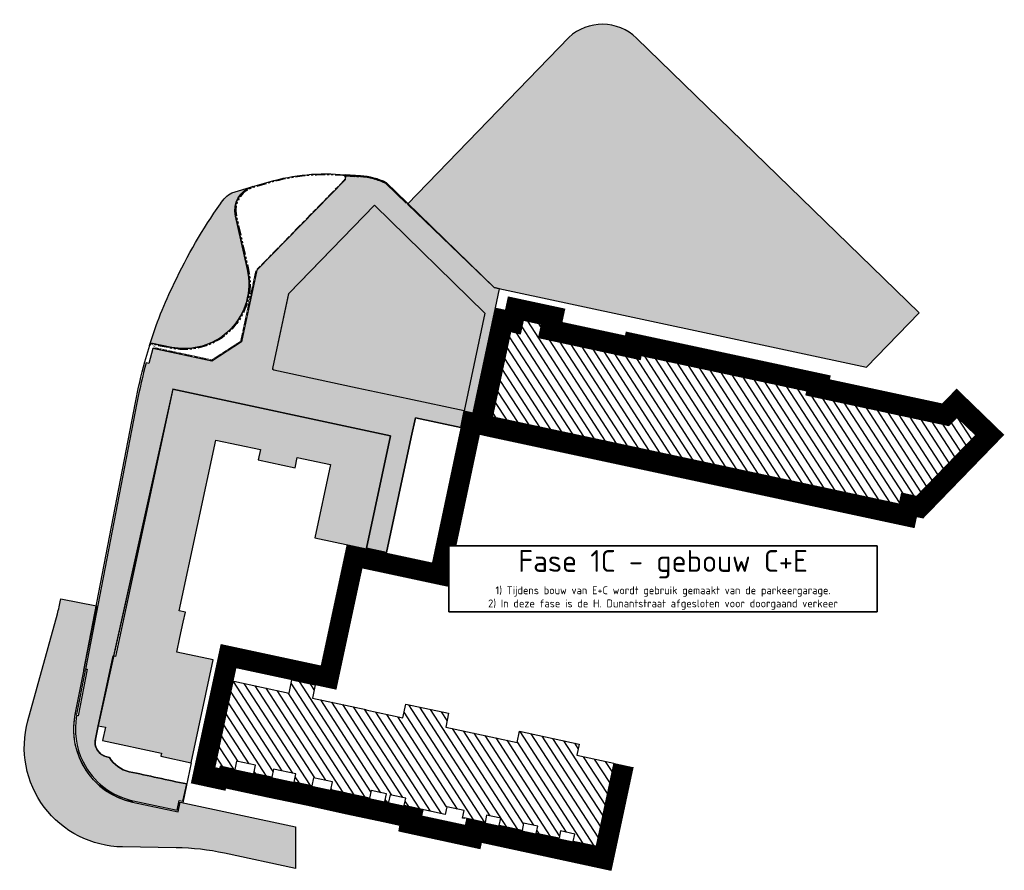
# Model space of a CAD drawing. Header units: metres. Extents: x 147454 to 148962, y 409264 to 410698.
# Tile 36 of 36: x 148764 to 148962, y 410524 to 410695. Entities that reach past the tile are written whole.
import ezdxf

# ---------------------------------------------------------------- set-up
doc = ezdxf.new("R2010")
doc.units = ezdxf.units.M
for name, pattern in [('DASHED', [0.75, 0.5, -0.25]), ('VH-OPSLUITBAND_100X200', [16, 8, -2, 4, -2]), ('VH-TROTTOIRBAND_180-200', [20, 10, -2, 2, -2, 2, -2])]:
    doc.linetypes.add(name, pattern=pattern)
doc.layers.get('Defpoints').update_dxf_attribs({"color": 171})
for name, color, linetype, lineweight in [('N-WE-OG-BEBOUWING-G', 7, 'Continuous', 25), ('T-WE-VH-KANTOPSLUITING_OPSLUITBAND_100X200-G', 150, 'VH-OPSLUITBAND_100X200', 25), ('X-XX-AL-T35', 50, 'Continuous', 35)]:
    doc.layers.add(name, color=color, linetype=linetype, lineweight=lineweight)
for name, color, linetype, true_color in [('N-WE-VH-VERHARDING-AP_BEBOUWING', 7, 'Continuous', 0xe7e2d0), ('N-WE-VH-VERHARDING-AP_VOETPAD', 7, 'Continuous', 0xdbdbdb), ('T-WE-VH-FASE-1C', 7, 'Continuous', 0xd4160c)]:
    doc.layers.add(name, color=color, linetype=linetype, true_color=true_color)
for name, color, linetype in [('T-WE-OG-TERREIN_BOUW-G', 7, 'Continuous'), ('T-WE-VH-KANTOPSLUITING_TROTTOIRBAND_180 200-G', 210, 'VH-TROTTOIRBAND_180-200'), ('T-WE-VH-KANTVERHARDING-G', 210, 'Continuous'), ('T-WE-VH-VERHARDING-O', 252, 'Continuous')]:
    doc.layers.add(name, color=color, linetype=linetype)
doc.styles.add('NLCS-ISO-M500-T35', font='NLCS-ISO.TTF', dxfattribs={"height": 1.75})
pattern_1 = [(302.9, (0, 0), (1.332896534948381, 0.8622894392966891), [])]

# ---------------------------------------------------------------- blocks, each defined once
blk = doc.blocks.new('Fase 3 - Gebouw C + E')
at = {"layer": 'N-WE-VH-VERHARDING-AP_BEBOUWING', "linetype": 'ByBlock', "transparency": 33554623}
h = blk.add_hatch(color=256, dxfattribs=at)
edge = h.paths.add_edge_path()
edge.add_line((149159.2524876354, 410641.4767142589), (149233.9826714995, 410625.4550999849))
edge.add_line((149233.9826714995, 410625.4550999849), (149244.6020751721, 410636.4134981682))
edge.add_line((149244.6020751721, 410636.4134981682), (149187.85526071, 410691.5636385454))
edge.add_arc((149180.9757441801, 410684.3993247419), 9.932529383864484, 46.16175182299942, 132.7037928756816)
edge.add_line((149174.2394201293, 410691.6984396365), (149141.8202934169, 410658.2444960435))
edge.add_line((149141.8202934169, 410658.2444960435), (149159.2524876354, 410641.4767142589))
h = blk.add_hatch(color=256, dxfattribs=at)
edge = h.paths.add_edge_path()
edge.add_line((149141.9028900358, 410619.1169968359), (149131.7583841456, 410621.2917904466))
edge.add_line((149131.7583841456, 410621.2917904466), (149115.0269800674, 410624.8786926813))
edge.add_arc((149115.1002323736, 410625.1704046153), 0.3007686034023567, 170.4254537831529, 255.903818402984, ccw=False)
edge.add_line((149114.8036534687, 410625.2204316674), (149118.0137666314, 410640.1962210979))
edge.add_arc((149118.3059419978, 410640.1302107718), 0.2995393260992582, 135.4470152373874, 167.2690685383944, ccw=False)
edge.add_line((149118.0924896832, 410640.3403581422), (149135.20561247, 410657.9996430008))
edge.add_line((149135.20561247, 410657.9996430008), (149157.4090446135, 410636.3542668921))
edge.add_line((149157.4090446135, 410636.3542668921), (149153.2527249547, 410616.6838072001))
edge.add_line((149153.2527249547, 410616.6838072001), (149141.9028900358, 410619.1169968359))
blk.add_hatch(color=256, dxfattribs=at).paths.add_polyline_path([(149083.2539689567, 410567.4070763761), (149082.7650773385, 410567.5118856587), (149079.7549547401, 410553.4709183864), (149081.193073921, 410553.1626123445), (149080.626203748, 410550.5227905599), (149092.4379474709, 410547.9905721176), (149092.3016953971, 410547.3550129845), (149098.4372866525, 410546.03966304), (149102.8679607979, 410566.7117602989), (149095.5404361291, 410568.276225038), (149096.1754918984, 410571.2317662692), (149096.8239797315, 410574.2649090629), (149097.2589382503, 410576.2938092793), (149096.0161757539, 410576.5602344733), (149103.3687662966, 410610.856023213), (149112.3250412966, 410608.9358754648), (149111.882746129, 410606.8727528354), (149119.2848096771, 410605.28588791), (149119.7271048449, 410607.3490105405), (149126.4252692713, 410605.9135598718), (149123.2803971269, 410591.246427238), (149133.6057881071, 410589.0328552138), (149138.4689387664, 410611.7174263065), (149094.7615482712, 410621.0873707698)])
at = {"layer": 'N-WE-VH-VERHARDING-AP_VOETPAD'}
h = blk.add_hatch(color=256, dxfattribs=at)
edge = h.paths.add_edge_path()
edge.add_line((149153.2527249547, 410616.6838072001), (149155.003846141, 410616.3094412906))
edge.add_line((149155.003846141, 410616.3094412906), (149159.5089249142, 410637.3822438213))
edge.add_line((149159.5089249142, 410637.3822438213), (149160.3368543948, 410641.2442497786))
edge.add_line((149160.3368543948, 410641.2442497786), (149159.2524876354, 410641.4767142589))
edge.add_line((149159.2524876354, 410641.4767142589), (149141.7260392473, 410658.5616047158))
edge.add_line((149141.7260392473, 410658.5616047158), (149141.5865855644, 410658.4182426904))
edge.add_line((149141.5865855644, 410658.4182426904), (149137.5307364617, 410662.3635210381))
edge.add_arc((149131.2240652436, 410648.9744994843), 14.80000000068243, 64.77801616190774, 85.41604672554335)
edge.add_line((149132.4068776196, 410663.7271587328), (149129.4162164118, 410663.9179023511))
edge.add_line((149129.4162164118, 410663.9179023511), (149129.3654213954, 410663.1214894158))
edge.add_line((149129.3654213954, 410663.1214894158), (149111.6201910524, 410644.9443942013))
edge.add_line((149111.6201910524, 410644.9443942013), (149108.5365392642, 410630.5604437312))
edge.add_line((149108.5365392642, 410630.5604437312), (149102.5995302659, 410626.7196203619))
edge.add_line((149102.5995302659, 410626.7196203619), (149090.7531556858, 410629.2592630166))
edge.add_line((149090.7531556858, 410629.2592630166), (149089.888242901, 410626.2435695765))
edge.add_line((149089.888242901, 410626.2435695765), (149089.4008196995, 410626.3831013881))
edge.add_arc((149180.3913429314, 410601.1645267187), 94.42061123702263, 164.5089645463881, 169.5262813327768)
edge.add_line((149087.5439306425, 410618.3287295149), (149077.2333041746, 410564.86532134))
edge.add_line((149077.2333041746, 410564.86532134), (149077.5278762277, 410564.8085119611))
edge.add_line((149077.5278762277, 410564.8085119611), (149075.7226419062, 410555.4478800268))
edge.add_line((149075.7226419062, 410555.4478800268), (149075.4281358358, 410555.5046766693))
edge.add_arc((149089.8789815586, 410552.7841641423), 14.70469756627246, 169.3382987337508, 206.453951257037)
edge.add_arc((149089.8741248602, 410552.7833796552), 14.70000000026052, 206.4596465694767, 257.9000000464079)
edge.add_line((149086.7927319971, 410538.4099660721), (149095.5928598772, 410536.5206842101))
edge.add_line((149095.5928598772, 410536.5206842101), (149096.0128799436, 410538.4771049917))
edge.add_line((149096.0128799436, 410538.4771049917), (149096.778412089, 410538.3127544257))
edge.add_line((149096.778412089, 410538.3127544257), (149097.5237326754, 410541.7843997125))
edge.add_arc((147882.1203180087, 404883.7115301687), 5787.140404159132, 77.87659532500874, 77.99358838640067)
edge.add_arc((149087.2131436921, 410550.1095032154), 5.986101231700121, 209.8174087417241, 257.9935883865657, ccw=False)
edge.add_line((149082.0195159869, 410547.1329886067), (149081.4959273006, 410547.2446354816))
edge.add_arc((149082.1181308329, 410550.1796859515), 3.000276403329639, 167.9222984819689, 258.0310211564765, ccw=False)
edge.add_line((149079.1842663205, 410550.80745782), (149079.7549547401, 410553.4709183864))
edge.add_line((149079.7549547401, 410553.4709183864), (149082.7650773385, 410567.5118856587))
edge.add_line((149082.7650773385, 410567.5118856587), (149082.8662570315, 410567.4901946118))
edge.add_line((149082.8662570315, 410567.4901946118), (149094.7744093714, 410621.1473649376))
edge.add_line((149094.7744093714, 410621.1473649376), (149094.7615482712, 410621.0873707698))
edge.add_line((149094.7615482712, 410621.0873707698), (149138.4689387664, 410611.7174263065))
edge.add_line((149138.4689387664, 410611.7174263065), (149133.6289063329, 410589.1406921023))
edge.add_line((149133.6289063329, 410589.1406921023), (149137.637185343, 410588.2813915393))
edge.add_line((149137.637185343, 410588.2813915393), (149142.6039921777, 410611.4403740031))
edge.add_line((149142.6039921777, 410611.4403740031), (149143.4320409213, 410615.3032577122))
edge.add_line((149143.4320409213, 410615.3032577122), (149152.5382451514, 410613.3510566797))
edge.add_line((149152.5382451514, 410613.3510566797), (149153.2527249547, 410616.6838072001))
edge.add_line((149153.2527249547, 410616.6838072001), (149141.9028900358, 410619.1169968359))
edge.add_line((149141.9028900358, 410619.1169968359), (149131.7583841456, 410621.2917904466))
edge.add_line((149131.7583841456, 410621.2917904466), (149115.0474678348, 410624.8743004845))
edge.add_arc((149115.1002323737, 410625.1704046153), 0.3007686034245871, 170.4254537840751, 259.8961815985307, ccw=False)
edge.add_line((149114.8036534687, 410625.2204316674), (149118.0310792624, 410640.2769878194))
edge.add_line((149118.0310792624, 410640.2769878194), (149135.20561247, 410657.9996430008))
edge.add_line((149135.20561247, 410657.9996430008), (149157.4090446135, 410636.3542668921))
edge.add_line((149157.4090446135, 410636.3542668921), (149153.2527249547, 410616.6838072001))
at = {"layer": 'T-WE-VH-FASE-1C'}
h = blk.add_hatch(dxfattribs=at)
h.set_pattern_fill('LINE', color=256, scale=0.5, angle=302.9)
h.set_pattern_definition(pattern_1)
h.paths.add_polyline_path([(149250.5526450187, 410613.7732751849), (149252.1834744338, 410615.4561869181), (149255.9473785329, 410611.8084708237), (149244.0404485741, 410599.5214722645), (149241.0166567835, 410600.1699740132), (149240.5450150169, 410597.9699617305), (149159.07795716, 410615.432912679), (149158.9147668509, 410615.4699711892), (149162.5838094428, 410632.6321594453), (149164.5442648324, 410632.2118742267), (149165.1186196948, 410634.8910002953), (149168.7364176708, 410634.1154116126), (149168.1620628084, 410631.436285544), (149188.6270659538, 410627.0489690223), (149188.7947608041, 410627.8311956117), (149222.0198351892, 410620.7083568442), (149221.8521401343, 410619.9261293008)])
h = blk.add_hatch(dxfattribs=at)
h.set_pattern_fill('LINE', color=256, scale=0.5, angle=302.9)
h.set_pattern_definition(pattern_1)
h.paths.add_polyline_path([(149106.8674341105, 410562.3447880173), (149106.9409172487, 410562.3297633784), (149106.9617297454, 410562.426845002), (149118.0889029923, 410560.0413857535), (149118.6548676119, 410562.681374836), (149123.3384547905, 410561.6773275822), (149122.7724846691, 410559.0373128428), (149133.4841000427, 410556.7409414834), (149133.4631381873, 410556.643163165), (149140.9138464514, 410555.0458697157), (149141.50916317, 410557.8227741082), (149150.1136556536, 410555.9781307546), (149149.5183389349, 410553.2012263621), (149163.8526411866, 410550.1282182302), (149164.3347638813, 410552.377119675), (149176.3419420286, 410549.8030037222), (149175.8598193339, 410547.5541022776), (149183.2909719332, 410545.9610011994), (149179.7148792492, 410529.2800191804), (149175.1388537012, 410530.2610340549), (149175.4549584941, 410531.735531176), (149172.5998314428, 410532.3476173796), (149172.2837266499, 410530.8731202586), (149167.707701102, 410531.8541351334), (149168.0239500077, 410533.3293044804), (149165.1688229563, 410533.9413906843), (149164.8525740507, 410532.4662213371), (149160.2765485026, 410533.4472362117), (149160.5927974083, 410534.9224055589), (149157.737670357, 410535.5344917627), (149157.4214214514, 410534.0593224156), (149153.2267313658, 410534.9585860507), (149153.2057433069, 410534.8606855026), (149152.8928264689, 410534.92764122), (149153.2177614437, 410536.4433274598), (149149.717297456, 410537.1937619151), (149149.3923624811, 410535.6780756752), (149141.1887873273, 410537.4368976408), (149141.513722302, 410538.9525838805), (149138.3554824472, 410539.6296518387), (149138.0305474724, 410538.113965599), (149137.2874322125, 410538.2732757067), (149137.6123671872, 410539.7889619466), (149134.542127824, 410540.4471642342), (149134.2171928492, 410538.9314779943), (149130.2082815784, 410539.7909141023), (149130.0420584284, 410539.826549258), (149129.3247521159, 410539.9804542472), (149126.4390538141, 410540.5990943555), (149126.7900644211, 410542.2369030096), (149123.0060434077, 410543.0481268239), (149122.6549322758, 410541.4103397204), (149119.0856221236, 410542.1755337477), (149119.4373654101, 410543.8143400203), (149114.9637762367, 410544.7722397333), (149114.6145905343, 410543.1340398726), (149110.9702628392, 410543.915315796), (149111.3215337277, 410545.5530686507), (149107.5375126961, 410546.3642924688), (149107.1864015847, 410544.7265053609), (149104.2481627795, 410545.3564091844), (149104.1328725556, 410544.818628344), (149103.1556697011, 410545.0281224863)])
at = {"layer": 'T-WE-VH-VERHARDING-O', "true_color": 0x636466, "transparency": 33554559}
h = blk.add_hatch(color=251, dxfattribs=at)
h.dxf.hatch_style = 1
edge = h.paths.add_edge_path()
edge.add_arc((149166.2988676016, 410606.9200195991), 79.58357759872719, 153.5804489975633, 163.2703694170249, ccw=False)
edge.add_arc((149190.4720093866, 410597.6106831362), 105.401931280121, 144.8527110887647, 154.8952706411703, ccw=False)
edge.add_arc((149109.6652578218, 410655.0180474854), 6.29413527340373, 119.206289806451, 148.6943646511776, ccw=False)
edge.add_line((149106.594, 410660.512), (149110.7863185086, 410661.7367662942))
edge.add_arc((149112.1890351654, 410656.9369869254), 5.000549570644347, 106.290794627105, 192.4317082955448)
edge.add_line((149107.3057320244, 410655.8604896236), (149109.7349278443, 410645.075026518))
edge.add_arc((149097.0526224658, 410642.2186073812), 12.99999999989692, -90.00000000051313, 12.69285495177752, ccw=False)
edge.add_arc((149097.0526224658, 410642.218607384), 13.00000000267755, 258.8982809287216, 269.99999999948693, ccw=False)
edge.add_line((149094.5494541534, 410629.4618778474), (149090.6706829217, 410630.2229833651))
edge.add_arc((149090.5744072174, 410629.7323399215), 0.5000000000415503, 78.89828092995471, 168.8982809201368)
h = blk.add_hatch(color=251, dxfattribs=at)
h.dxf.hatch_style = 1
edge = h.paths.add_edge_path()
edge.add_line((149079.4186513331, 410577.5916016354), (149075.0845361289, 410555.7190589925))
edge.add_arc((149089.7983251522, 410552.8028263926), 14.99999999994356, 168.7894188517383, 257.8813066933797)
edge.add_line((149086.6492617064, 410538.1371044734), (149095.8237906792, 410536.1671248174))
edge.add_line((149095.8237906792, 410536.1671248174), (149096.2432249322, 410538.1208169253))
edge.add_line((149096.2432249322, 410538.1208169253), (149119.3682115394, 410533.1561597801))
edge.add_line((149119.3682115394, 410533.1561597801), (149119.3682115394, 410524.8075351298))
edge.add_line((149119.3682115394, 410524.8075351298), (149105.1433092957, 410527.8768565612))
edge.add_arc((149094.6556305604, 410478.9891424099), 50.00000000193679, 77.8920885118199, 89.14348174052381)
edge.add_line((149095.4030559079, 410528.9835556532), (149084.6201572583, 410529.1447619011))
edge.add_arc((149084.9191273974, 410549.1425271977), 19.9999999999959, 164.5838019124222, 269.14348174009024, ccw=False)
edge.add_line((149065.6387215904, 410554.4591005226), (149071.5708221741, 410575.9716988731))
edge.add_arc((149037.8301120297, 410585.2757021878), 34.99999998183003, 344.5838019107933, 349.16442126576)
edge.add_line((149072.2060866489, 410578.6960086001), (149072.2568017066, 410578.9664093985))
edge.add_line((149072.2568017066, 410578.9664093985), (149079.4186513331, 410577.5916016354))
at = {"layer": 'Defpoints'}
for points in [[(149153.2527249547, 410616.6838072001), (149155.003846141, 410616.3094412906), (149159.5089249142, 410637.3822438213), (149160.3368543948, 410641.2442497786), (149159.2524876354, 410641.4767142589), (149141.7260392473, 410658.5616047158), (149141.5865855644, 410658.4182426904), (149137.5307364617, 410662.3635210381, 0.09029459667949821), (149132.4068776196, 410663.7271587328), (149129.4162164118, 410663.9179023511), (149129.3654213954, 410663.1214894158), (149111.6201910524, 410644.9443942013), (149108.5365392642, 410630.5604437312), (149102.5995302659, 410626.7196203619), (149090.7531556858, 410629.2592630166), (149089.888242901, 410626.2435695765), (149089.4008196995, 410626.3831013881, 0.0218956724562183), (149087.5439306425, 410618.3287295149), (149077.2333041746, 410564.86532134), (149077.5278762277, 410564.8085119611), (149075.7226419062, 410555.4478800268), (149075.4281358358, 410555.5046766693, 0.1633783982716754), (149076.7139734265, 410546.2335388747, 0.2282975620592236), (149086.7927319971, 410538.4099660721), (149095.5928598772, 410536.5206842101), (149096.0128799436, 410538.4771049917), (149096.778412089, 410538.3127544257), (149097.5237326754, 410541.7843997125, 0.0005104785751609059), (149085.9679080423, 410544.2543519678, -0.2133601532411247), (149082.0195159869, 410547.1329886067), (149081.4959273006, 410547.2446354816, -0.4147694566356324), (149079.1842663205, 410550.80745782), (149079.7549547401, 410553.4709183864), (149082.7650773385, 410567.5118856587), (149082.8662570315, 410567.4901946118), (149094.7744093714, 410621.1473649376), (149094.7615482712, 410621.0873707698), (149138.4689387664, 410611.7174263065), (149133.6289063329, 410589.1406921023), (149137.637185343, 410588.2813915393), (149142.6039921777, 410611.4403740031), (149143.4320409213, 410615.3032577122), (149152.5382451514, 410613.3510566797), (149153.2527249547, 410616.6838072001), (149141.9028900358, 410619.1169968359), (149131.7583841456, 410621.2917904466), (149115.0474678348, 410624.8743004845, -0.4115105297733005), (149114.8036534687, 410625.2204316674), (149118.0310792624, 410640.2769878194), (149135.20561247, 410657.9996430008), (149157.4090446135, 410636.3542668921)], [(149090.0837637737, 410629.8286156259, -0.04230546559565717), (149095.027, 410642.33, -0.0438469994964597), (149104.2875, 410658.2885, -0.1293807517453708), (149106.594, 410660.512), (149110.7863185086, 410661.7367662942, 0.3946209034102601), (149107.3057320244, 410655.8604896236), (149109.7349278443, 410645.075026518, -0.4806918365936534), (149097.0526224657, 410629.2186073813, -0.04847831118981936), (149094.5494541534, 410629.4618778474), (149090.6706829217, 410630.2229833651, 0.4142135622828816)], [(149079.4186513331, 410577.5916016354), (149075.0845361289, 410555.7190589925, 0.409578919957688), (149086.6492617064, 410538.1371044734), (149095.8237906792, 410536.1671248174), (149096.2432249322, 410538.1208169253), (149119.3682115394, 410533.1561597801), (149119.3682115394, 410524.8075351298), (149105.1433092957, 410527.8768565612, 0.04913294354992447), (149095.4030559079, 410528.9835556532), (149084.6201572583, 410529.1447619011, -0.4907591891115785), (149065.6387215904, 410554.4591005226), (149071.5708221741, 410575.9716988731, 0.01998938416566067), (149072.2060866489, 410578.6960086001), (149072.2568017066, 410578.9664093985)]]:
    blk.add_lwpolyline(points, format="xyb", close=True, dxfattribs=at)
at = {"layer": 'N-WE-OG-BEBOUWING-G'}
for points in [[(149159.2524876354, 410641.4767142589), (149233.9826714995, 410625.4550999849), (149244.6020751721, 410636.4134981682), (149187.85526071, 410691.5636385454, 0.3966451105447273), (149174.2394201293, 410691.6984396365), (149141.8202934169, 410658.2444960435)], [(149141.9028900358, 410619.1169968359), (149131.7583841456, 410621.2917904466), (149115.0269800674, 410624.8786926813, -0.3912835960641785), (149114.8036534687, 410625.2204316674), (149118.0137666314, 410640.1962210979, -0.1397491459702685), (149118.0924896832, 410640.3403581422), (149135.20561247, 410657.9996430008), (149157.4090446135, 410636.3542668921), (149153.2527249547, 410616.6838072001)]]:
    blk.add_lwpolyline(points, format="xyb", close=True, dxfattribs=at)
blk.add_lwpolyline([(149083.2539689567, 410567.4070763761), (149082.7650773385, 410567.5118856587), (149079.7549547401, 410553.4709183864), (149081.193073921, 410553.1626123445), (149080.626203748, 410550.5227905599), (149092.4379474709, 410547.9905721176), (149092.3016953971, 410547.3550129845), (149098.4372866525, 410546.03966304), (149102.8679607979, 410566.7117602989), (149095.5404361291, 410568.276225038), (149096.1754918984, 410571.2317662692), (149096.8239797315, 410574.2649090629), (149097.2589382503, 410576.2938092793), (149096.0161757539, 410576.5602344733), (149103.3687662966, 410610.856023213), (149112.3250412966, 410608.9358754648), (149111.882746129, 410606.8727528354), (149119.2848096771, 410605.28588791), (149119.7271048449, 410607.3490105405), (149126.4252692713, 410605.9135598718), (149123.2803971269, 410591.246427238), (149133.6057881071, 410589.0328552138), (149138.4689387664, 410611.7174263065), (149094.7615482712, 410621.0873707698)], close=True, dxfattribs=at)
at = {"layer": 'T-WE-OG-TERREIN_BOUW-G', "color": 242, "linetype": 'DASHED', "true_color": 0xcd2027}
blk.add_lwpolyline([(149111.292564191, 410644.6087938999, 0.1, 0.1, 0), (149108.3138001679, 410630.7141011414, 0.1, 0.1, 0), (149102.5506821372, 410626.985772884, 0.1, 0.1, 0), (149091.5186633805, 410629.3508327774, 0.1, 0.1, 0), (149090.7183029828, 410629.831522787, 0, 0, 0)], format="xyseb", dxfattribs=at)
at = {"layer": 'T-WE-OG-TERREIN_BOUW-G', "const_width": 0.1}
blk.add_lwpolyline([(149249.2231228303, 410618.1491862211), (149252.0946892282, 410621.1124592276), (149261.6034436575, 410611.8972306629), (149245.3698028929, 410595.1454129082), (149244.0892473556, 410595.4200490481), (149243.6176941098, 410593.2204496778), (149158.2158368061, 410611.5268484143), (149154.1774494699, 410612.4439164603), (149159.5089249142, 410637.3822438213), (149161.471606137, 410636.9614814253), (149162.0459609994, 410639.640607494), (149173.4860248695, 410637.1880703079), (149172.9116700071, 410634.5089442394), (149185.5544072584, 410631.7985762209), (149185.7221021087, 410632.5808028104), (149226.769442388, 410623.7810155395), (149226.601747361, 410622.9987881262)], close=True, dxfattribs=at)
at = {"layer": 'T-WE-OG-TERREIN_BOUW-G', "color": 30, "true_color": 0xf26722, "const_width": 4}
blk.add_lwpolyline([(149249.8878839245, 410615.9612307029), (149252.139081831, 410618.2843230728), (149258.7754110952, 410611.8528507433), (149244.7051257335, 410597.3334425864), (149242.5529520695, 410597.7950115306), (149242.0813545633, 410595.5952057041), (149158.6468969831, 410613.4798805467), (149156.5461081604, 410613.9569438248), (149161.0463671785, 410635.0072016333), (149163.0079354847, 410634.586677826), (149163.5822903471, 410637.2658038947), (149171.1112212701, 410635.6517409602), (149170.5368664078, 410632.9726148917), (149187.0907366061, 410629.4237726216), (149187.2584314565, 410630.2059992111), (149224.3946387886, 410622.2446861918), (149224.2269437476, 410621.4624587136)], close=True, dxfattribs=at)
for points in [[(149155.2095410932, 410616.2704422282), (149148.3557115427, 410583.8253024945), (149131.2309845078, 410587.496525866), (149126.0114767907, 410563.1496976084), (149105.9180312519, 410567.4573590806)], [(149103.8289256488, 410543.4008427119), (149106.7671644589, 410542.7709388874), (149114.1934279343, 410541.1788859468), (149122.23569515, 410539.454773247), (149129.78901281, 410537.8353544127), (149133.6023990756, 410537.0178352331), (149137.4157536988, 410536.2003228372), (149141.3171088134, 410535.3639447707), (149142.7153388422, 410535.0641902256), (149142.4637965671, 410533.8908503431), (149154.9207550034, 410531.2203098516), (149155.1880448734, 410532.4671057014), (149181.2313013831, 410526.8839152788), (149185.2371121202, 410545.5693529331)]]:
    blk.add_lwpolyline(points, dxfattribs=at)
at = {"layer": 'T-WE-OG-TERREIN_BOUW-G'}
for points in [[(149153.2527249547, 410616.6838072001, 0.1, 0.1, 0), (149146.8135030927, 410586.2013664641, 0.1, 0.1, 0), (149129.69465516, 410589.8713294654, 0.1, 0.1, 0), (149124.4751474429, 410565.5245012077, 0.1, 0.1, 0), (149104.3817019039, 410569.8321626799, 0, 0, 0)], [(149156.3517278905, 410611.9846139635, 0.1, 0.1, 0), (149149.8960423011, 410581.4564634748, 0.1, 0.1, 0), (149132.7673138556, 410585.1217222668, 0.1, 0.1, 0), (149127.5478061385, 410560.7748940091, 0.1, 0.1, 0), (149107.454360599, 410565.0825554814, 0.1, 0.1, 0), (149106.8674341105, 410562.3447880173, 0, 0, 0)], [(149187.1926785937, 410545.1501158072, 0.1, 0.1, 0), (149182.7676307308, 410524.5091116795, 0.1, 0.1, 0), (149156.7243742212, 410530.0923021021, 0.1, 0.1, 0), (149156.4570843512, 410528.8455062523, 0.1, 0.1, 0), (149140.0889929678, 410532.3545209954, 0.1, 0.1, 0), (149140.3405352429, 410533.527860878, 0.1, 0.1, 0), (149136.9965165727, 410534.2447563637, 0.1, 0.1, 0), (149133.1831619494, 410535.0622687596, 0.1, 0.1, 0), (149129.3697440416, 410535.8797947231, 0.1, 0.1, 0), (149121.8164580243, 410537.4992067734, 0.1, 0.1, 0), (149113.7741908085, 410539.2233194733, 0.1, 0.1, 0), (149106.3479273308, 410540.8153724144, 0.1, 0.1, 0), (149105.3889450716, 410541.020960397, 0.1, 0.1, 0), (149105.2736548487, 410540.4831795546, 0.1, 0.1, 0), (149098.4054821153, 410541.9555882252, 0.1, 0.1, 0), (149102.9562730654, 410563.1831311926, 0.1, 0.1, 0), (149104.3817019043, 410569.8321626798, 0.1, 0.1, 0)]]:
    blk.add_lwpolyline(points, format="xyseb", dxfattribs=at)
at = {"layer": 'T-WE-OG-TERREIN_BOUW-G', "color": 30, "true_color": 0xf26722}
blk.add_lwpolyline([(149105.6928919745, 410542.4387460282, 4, 4, 0), (149100.7809316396, 410543.4917790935, 4, 4, 0), (149104.911853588, 410562.763959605, 4, 4, 0), (149106.3372683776, 410569.4129255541, 4, 4, 0)], format="xyseb", dxfattribs=at)
at = {"layer": 'T-WE-OG-TERREIN_BOUW-G'}
blk.add_lwpolyline([(149105.3889450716, 410541.020960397), (149106.3479273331, 410540.815372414), (149113.7741908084, 410539.2233194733), (149121.8164580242, 410537.4992067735), (149129.3697440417, 410535.8797947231), (149133.1831619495, 410535.0622687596), (149136.9965165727, 410534.2447563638), (149140.3405352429, 410533.527860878), (149140.0889929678, 410532.3545209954), (149156.4570843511, 410528.8455062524), (149156.7243742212, 410530.0923021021), (149182.7676307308, 410524.5091116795), (149187.1926785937, 410545.1501158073)], dxfattribs=at)
at = {"layer": 'T-WE-VH-FASE-1C'}
for points in [[(149250.5526450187, 410613.7732751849), (149252.1834744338, 410615.4561869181), (149255.9473785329, 410611.8084708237), (149244.0404485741, 410599.5214722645), (149241.0166567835, 410600.1699740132), (149240.5450150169, 410597.9699617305), (149159.07795716, 410615.432912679), (149158.9147668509, 410615.4699711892), (149162.5838094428, 410632.6321594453), (149164.5442648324, 410632.2118742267), (149165.1186196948, 410634.8910002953), (149168.7364176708, 410634.1154116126), (149168.1620628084, 410631.436285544), (149188.6270659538, 410627.0489690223), (149188.7947608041, 410627.8311956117), (149222.0198351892, 410620.7083568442), (149221.8521401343, 410619.9261293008)], [(149106.8674341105, 410562.3447880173), (149106.9409172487, 410562.3297633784), (149106.9617297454, 410562.426845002), (149118.0889029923, 410560.0413857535), (149118.6548676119, 410562.681374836), (149123.3384547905, 410561.6773275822), (149122.7724846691, 410559.0373128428), (149133.4841000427, 410556.7409414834), (149133.4631381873, 410556.643163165), (149140.9138464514, 410555.0458697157), (149141.50916317, 410557.8227741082), (149150.1136556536, 410555.9781307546), (149149.5183389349, 410553.2012263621), (149163.8526411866, 410550.1282182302), (149164.3347638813, 410552.377119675), (149176.3419420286, 410549.8030037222), (149175.8598193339, 410547.5541022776), (149183.2909719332, 410545.9610011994), (149179.7148792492, 410529.2800191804), (149175.1388537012, 410530.2610340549), (149175.4549584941, 410531.735531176), (149172.5998314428, 410532.3476173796), (149172.2837266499, 410530.8731202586), (149167.707701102, 410531.8541351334), (149168.0239500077, 410533.3293044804), (149165.1688229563, 410533.9413906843), (149164.8525740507, 410532.4662213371), (149160.2765485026, 410533.4472362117), (149160.5927974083, 410534.9224055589), (149157.737670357, 410535.5344917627), (149157.4214214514, 410534.0593224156), (149153.2267313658, 410534.9585860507), (149153.2057433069, 410534.8606855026), (149153.2057433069, 410534.8606855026), (149152.8928264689, 410534.92764122), (149153.2177614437, 410536.4433274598), (149149.717297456, 410537.1937619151), (149149.3923624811, 410535.6780756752), (149141.1887873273, 410537.4368976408), (149141.513722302, 410538.9525838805), (149138.3554824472, 410539.6296518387), (149138.0305474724, 410538.113965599), (149137.2874322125, 410538.2732757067), (149137.6123671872, 410539.7889619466), (149134.542127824, 410540.4471642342), (149134.2171928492, 410538.9314779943), (149130.2082815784, 410539.7909141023), (149130.0420584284, 410539.826549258), (149129.3247521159, 410539.9804542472), (149126.4390538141, 410540.5990943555), (149126.7900644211, 410542.2369030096), (149123.0060434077, 410543.0481268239), (149122.6549322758, 410541.4103397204), (149119.0856221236, 410542.1755337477), (149119.4373654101, 410543.8143400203), (149114.9637762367, 410544.7722397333), (149114.6145905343, 410543.1340398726), (149110.9702628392, 410543.915315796), (149111.3215337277, 410545.5530686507), (149107.5375126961, 410546.3642924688), (149107.1864015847, 410544.7265053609), (149104.2481627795, 410545.3564091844), (149104.1328725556, 410544.818628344), (149103.1556697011, 410545.0281224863)]]:
    blk.add_lwpolyline(points, close=True, dxfattribs=at)
at = {"layer": 'T-WE-VH-KANTOPSLUITING_OPSLUITBAND_100X200-G', "ltscale": 0.2, "flags": 128}
blk.add_lwpolyline([(149090.7803380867, 410629.3557077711), (149102.5799910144, 410626.8260813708), (149108.4474436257, 410630.6219066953), (149111.5284652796, 410644.9935886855), (149129.2679825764, 410663.1648318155), (149129.3165378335, 410663.9261276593)], dxfattribs=at)
at = {"layer": 'T-WE-VH-KANTOPSLUITING_TROTTOIRBAND_180 200-G', "ltscale": 0.2, "flags": 128}
for points in [[(149129.3165378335, 410663.9261276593, 0.09500192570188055), (149114.1297305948, 410662.5051683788), (149110.8424031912, 410661.5447910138, 0.3959652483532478), (149107.5057382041, 410655.8827064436), (149109.9300402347, 410645.1189714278, -0.5417956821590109), (149094.5109438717, 410629.26562047), (149090.6321726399, 410630.0267259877), (149090.6706829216, 410630.2229833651)], [(149141.5865855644, 410658.4182426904), (149137.5307364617, 410662.3635210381, 0.09029459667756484), (149132.4068776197, 410663.7271587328, 0.09029459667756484)]]:
    blk.add_lwpolyline(points, format="xyb", dxfattribs=at)
for points in [[(149129.3292745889, 410664.1258267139), (149129.3101076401, 410663.9267472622)], [(149129.3165378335, 410663.9261276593), (149132.4068776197, 410663.7271587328)], [(149129.4290677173, 410664.1193974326), (149129.4290718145, 410664.119461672)], [(149132.4228615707, 410663.9265189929), (149132.4068776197, 410663.7271587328)]]:
    blk.add_lwpolyline(points, dxfattribs=at)
at = {"layer": 'T-WE-VH-KANTVERHARDING-G'}
for points in [[(149089.1396155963, 410626.5370113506), (149090.0937151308, 410629.8699448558, -0.3895178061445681), (149090.6706829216, 410630.2229833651), (149094.5494541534, 410629.4618778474, 0.5417956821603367), (149109.7349278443, 410645.075026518), (149107.3106258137, 410655.8387615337, -0.3959652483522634), (149110.7863185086, 410661.7367662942), (149114.0737903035, 410662.6971858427, -0.0949626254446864), (149129.3292745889, 410664.1258267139)], [(149141.7260392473, 410658.5616047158), (149137.6462999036, 410662.5301220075, 0.0908584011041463), (149132.4228615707, 410663.9265189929)], [(149086.7298464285, 410538.116631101, -0.2282975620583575), (149076.4453989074, 410546.0998686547, -0.1685374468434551), (149075.1920354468, 410555.8557375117), (149075.484879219, 410555.7992614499), (149077.1764948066, 410564.5707492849), (149076.8819227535, 410564.6275586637), (149087.2491396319, 410618.3844035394, -0.02294591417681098), (149089.1396155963, 410626.5370113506, -0.02189414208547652)]]:
    blk.add_lwpolyline(points, format="xyb", dxfattribs=at)
for points in [[(149132.4228615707, 410663.9265189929), (149129.3292745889, 410664.1258267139)], [(149098.4372866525, 410546.03966304), (149096.7154405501, 410538.0194378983)]]:
    blk.add_lwpolyline(points, dxfattribs=at)
at = {"layer": 'X-XX-AL-T35', "insert": (149193.1627483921, 410582.7698053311), "char_height": 1.75, "attachment_point": 5, "style": 'NLCS-ISO-M500-T35', "bg_fill": 19, "box_fill_scale": 1.5, "bg_fill_color": 256, "bg_fill_transparency": 0}
blk.add_mtext_dynamic_manual_height_columns('{\\H2.5x;Fase 1C - gebouw C+E}\\P{\\H0.9x;1) Tijdens bouw van E+C wordt gebruik gemaakt van de parkeergarage.\\P2) In deze fase is de H. Dunantstraat afgesloten voor doorgaand verkeer}', width=84.22199116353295, gutter_width=2.5, heights=[0], dxfattribs=at)
at = {"layer": 'T-WE-VH-KANTVERHARDING-G'}
for points in [[(149159.5089249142, 410637.3822438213), (149160.3368543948, 410641.2442497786), (149159.2524876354, 410641.4767142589), (149141.7260392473, 410658.5616047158), (149141.5865855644, 410658.4182426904), (149137.5307364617, 410662.3635210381, 0.09029459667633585), (149132.4068776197, 410663.7271587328), (149129.4162164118, 410663.9179023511), (149129.3654213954, 410663.1214894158), (149111.6201910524, 410644.9443942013), (149108.5365392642, 410630.5604437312), (149102.5995302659, 410626.7196203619), (149090.7531556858, 410629.2592630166), (149089.888242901, 410626.2435695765), (149089.4008196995, 410626.3831013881, 0.02189567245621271), (149087.5439306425, 410618.3287295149), (149077.2333041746, 410564.86532134), (149077.5278762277, 410564.8085119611), (149075.7226419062, 410555.4478800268), (149075.4281358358, 410555.5046766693, 0.1633783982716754), (149076.7139734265, 410546.2335388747, 0.2282975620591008), (149086.7927319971, 410538.4099660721), (149095.5928598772, 410536.5206842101), (149096.0128799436, 410538.4771049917), (149096.7784120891, 410538.3127544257)], [(149153.2527249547, 410616.6838072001), (149152.5382451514, 410613.3510566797), (149143.4320409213, 410615.3032577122), (149142.6039921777, 410611.4403740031), (149137.637185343, 410588.2813915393), (149133.6289063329, 410589.1406921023), (149138.4688853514, 410611.7174377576), (149094.7609768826, 410621.0868392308), (149079.7549547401, 410553.4709183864), (149079.1842663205, 410550.80745782, 0.4140726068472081), (149081.4889470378, 410547.2461239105), (149082.0195159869, 410547.1329886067, 0.213360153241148), (149085.9679080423, 410544.2543519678, -0.0005104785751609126), (149097.5237326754, 410541.7843997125, 0.1061931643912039)]]:
    blk.add_lwpolyline(points, format="xyb", dxfattribs=at)

msp = doc.modelspace()

# ---------------------------------------------------------------- block references
at = {"layer": 'T-WE-VH-FASE-1C'}
msp.add_blockref('Fase 3 - Gebouw C + E', (-300, 0), dxfattribs=at)

doc.saveas('drawing.dxf')
